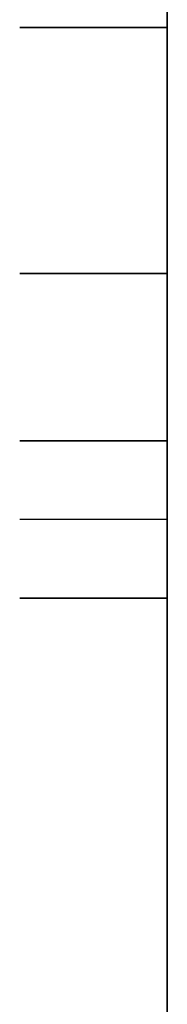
# Model space of a CAD drawing. Header units: millimetres. Extents: x -368 to 368, y -356 to 344.
# Tile 255 of 256: x 349.5 to 352.5, y 269.18 to 289.19. Entities that reach past the tile are written whole.
import ezdxf

# ---------------------------------------------------------------- set-up
doc = ezdxf.new("R2010")
doc.units = ezdxf.units.MM
doc.layers.add('Livello 01', color=7, linetype='Continuous')

# ---------------------------------------------------------------- blocks, each defined once
blk = doc.blocks.new('MCP144A10_02')
at = {"layer": 'Livello 01', "color": 253, "true_color": 0x999999}
blk.add_line((-312.5, 15, 7.5), (312.5, 15, 7.5), dxfattribs=at)
for points in [[(-312.5, 15), (312.5, 15)], [(312.5, 15, 15), (-312.5, 15, 15)]]:
    blk.add_open_spline(points, degree=1, dxfattribs=at)
blk = doc.blocks.new('MCP144A05_02')
at = {"layer": 'Livello 01', "color": 254, "true_color": 0xd9d9d9}
for p, q in [((-20, 16.6), (-20, 16.6, -3)), ((20, 16.6), (20, 16.6, -3)), ((-20, 13.4), (-20, 13.4, -3)), ((20, 13.4), (20, 13.4, -3))]:
    blk.add_line(p, q, dxfattribs=at)
at = {"layer": 'Livello 01', "color": 254, "true_color": 0xd9d9d9, "extrusion": (0, 0, -1)}
for centre, start, end in [((20, 15), 0, 180), ((20, 15), 180, 0), ((-20, 15), 180, 0)]:
    blk.add_arc(centre, 1.6, start, end, dxfattribs=at)
at = {"layer": 'Livello 01', "color": 254, "true_color": 0xd9d9d9}
blk.add_arc((20, 15), 1.6, 0, 180, dxfattribs=at)
for points in [[(-25, 25), (25, 25)], [(-25, 25, -3), (-25, 25)], [(25, 25), (25, 25, -3)], [(-30, -20), (-30, 20)], [(-30, 20), (-30, 20, -3)], [(30, 20, -3), (30, 20)], [(30, 20), (30, -20)], [(-21.6, 15), (-21.6, 15, -3)], [(-18.4, 15, -3), (-18.4, 15)], [(18.4, 15), (18.4, 15, -3)], [(21.6, 15, -3), (21.6, 15)]]:
    blk.add_open_spline(points, degree=1, dxfattribs=at)
blk = doc.blocks.new('MCA144A05_02')
at = {"layer": 'Livello 01'}
blk.add_blockref('MCP144A05_02', (0, 0), dxfattribs=at)
blk = doc.blocks.new('MCA144A05_027')
at = {"layer": 'Livello 01'}
blk.add_blockref('MCP144A05_02', (0, 0), dxfattribs=at)
blk = doc.blocks.new('MCA144A01_04')
at = {"layer": 'Livello 01', "extrusion": (1, -1.62318e-17, 6.58731e-17), "rotation": 270}
blk.add_blockref('MCA144A05_027', (185, -555, 352.5), dxfattribs=at)
at = {"layer": 'Livello 01', "extrusion": (7.14179e-15, 1, 4.03683e-31), "rotation": 90}
for p in [(-337.5, -312.5, 95), (-337.5, -312.5, -60)]:
    blk.add_blockref('MCP144A10_02', p, dxfattribs=at)
at = {"layer": 'Livello 01', "extrusion": (1, 1.62318e-17, 6.58731e-17), "rotation": 90.00000000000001}
blk.add_blockref('MCA144A05_02', (-185, -555, 352.5), dxfattribs=at)

msp = doc.modelspace()

# ---------------------------------------------------------------- block references
at = {"layer": 'Livello 01', "extrusion": (0, -1, -5.55112e-16)}
msp.add_blockref('MCA144A01_04', (0, -284.03, 295.97), dxfattribs=at)

doc.saveas('drawing.dxf')
